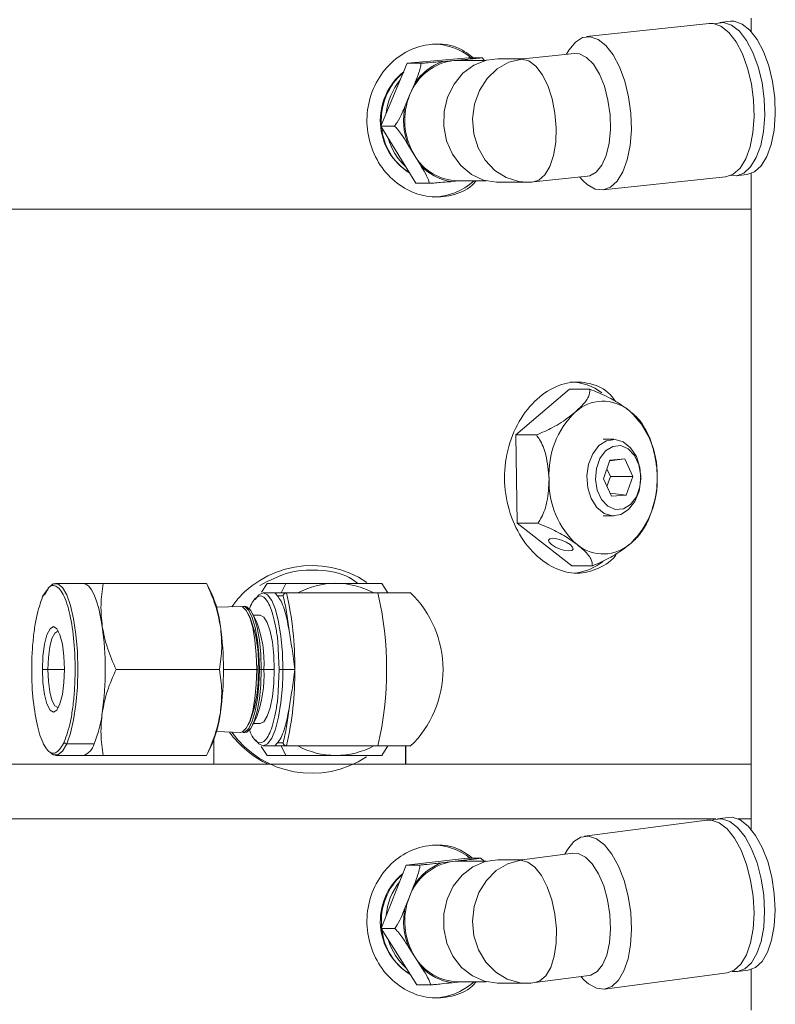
# Model space of a CAD drawing. Header units: inches. Extents: x -4.1 to 22.6, y -10.2 to 17.8.
# Tile 141 of 142: x 19.5 to 22, y 5.1 to 8.3. Entities that reach past the tile are written whole.
import ezdxf

# ---------------------------------------------------------------- set-up
doc = ezdxf.new("R2010")
doc.units = ezdxf.units.IN
doc.header["$MEASUREMENT"] = 0

msp = doc.modelspace()

# ---------------------------------------------------------------- linework, layer by layer
at = {"color": 7, "linetype": 'Continuous', "lineweight": 15}
for p, q in [((21.8361, 8.2752), (21.8015, 8.2715)), ((21.9037, 8.2422), (21.9037, 8.2859)), ((21.7669, 8.2678), (21.3655, 8.2251)), ((21.3076, 8.1806), (21.2997, 8.1674)), ((20.7795, 8.1381), (20.9795, 8.1561)), ((20.8952, 8.1439), (20.9313, 8.1471)), ((20.9313, 8.1471), (20.9673, 8.1503)), ((20.945, 8.1477), (20.9313, 8.1471)), ((21.0375, 8.1477), (20.945, 8.1477)), ((21.0242, 8.1561), (20.9795, 8.1561)), ((21.0242, 8.1561), (21.032, 8.1477)), ((21.1598, 8.1525), (21.0758, 8.1525)), ((21.3265, 8.1702), (21.1579, 8.1523)), ((20.6932, 7.9329), (20.7795, 8.1381)), ((20.8241, 8.1381), (20.7795, 8.1381)), ((20.7881, 8.0355), (20.8036, 8.0725)), ((20.7725, 7.9986), (20.7881, 8.0355)), ((20.7378, 7.9329), (20.6932, 7.9329)), ((20.8069, 7.7457), (20.6932, 7.9329)), ((20.8018, 7.8393), (20.7813, 7.873)), ((20.8223, 7.8056), (20.8018, 7.8393)), ((21.1918, 7.7504), (21.3692, 7.7693)), ((21.3424, 7.7665), (21.3529, 7.7552)), ((21.4189, 7.724), (21.8203, 7.7667)), ((21.8549, 7.7704), (21.8895, 7.7741)), ((21.9037, 7.6609), (21.9037, 7.7775)), ((20.8516, 7.7457), (20.8069, 7.7457)), ((20.9519, 7.754), (20.9227, 7.7514)), ((20.945, 7.754), (21.0375, 7.754)), ((21.0758, 7.7493), (21.1705, 7.7493)), ((19.0138, 7.6609), (21.9037, 7.6609)), ((21.9037, 5.8469), (21.9037, 7.6609)), ((21.3094, 7.0725), (21.1347, 6.9231)), ((21.3094, 7.0725), (21.3765, 7.0725)), ((21.1347, 6.9231), (21.2019, 6.9231)), ((21.1347, 6.9231), (21.1389, 6.6344)), ((21.4546, 6.9089), (21.4196, 6.9089)), ((21.4422, 6.8408), (21.4206, 6.7798)), ((21.4415, 6.8388), (21.4903, 6.8448)), ((21.4903, 6.8448), (21.4422, 6.8408)), ((21.5169, 6.7879), (21.4903, 6.8448)), ((21.4439, 6.7873), (21.4322, 6.8125)), ((21.4206, 6.7798), (21.4471, 6.7229)), ((21.4323, 6.7547), (21.4439, 6.7873)), ((21.4439, 6.7873), (21.5169, 6.7879)), ((21.4953, 6.7269), (21.5169, 6.7879)), ((21.543, 6.7839), (21.543, 6.7839)), ((21.543, 6.7839), (21.543, 6.7839)), ((21.4425, 6.7329), (21.4953, 6.7269)), ((21.4471, 6.7229), (21.4953, 6.7269)), ((21.1389, 6.6344), (21.2061, 6.6344)), ((21.1389, 6.6344), (21.3177, 6.4953)), ((21.4196, 6.6589), (21.4546, 6.6589)), ((21.3177, 6.4953), (21.3849, 6.4953)), ((19.7189, 6.4381), (19.6295, 6.4381)), ((19.701, 6.4381), (19.701, 6.4381)), ((19.7852, 6.4381), (20.1231, 6.4381)), ((20.1231, 6.4381), (20.1224, 6.4381)), ((20.1391, 6.406), (20.1232, 6.4381)), ((20.3025, 6.4091), (20.3207, 6.4381)), ((20.3207, 6.4381), (20.3822, 6.4381)), ((20.3669, 6.4069), (20.3822, 6.4381)), ((20.6959, 6.4381), (20.7155, 6.4069)), ((20.3467, 6.4069), (20.3081, 6.4069)), ((20.3552, 6.3969), (20.3468, 6.4069)), ((20.3841, 6.4069), (20.3468, 6.4069)), ((20.3841, 6.4069), (20.6836, 6.4069)), ((20.3552, 6.3969), (20.3734, 6.3969)), ((20.2335, 6.3626), (20.1556, 6.3601)), ((20.248, 6.3631), (20.242, 6.3629)), ((20.2653, 6.3257), (20.2587, 6.3391)), ((20.2859, 6.3138), (20.2732, 6.3395)), ((20.2985, 6.334), (20.276, 6.334)), ((20.3606, 6.1569), (20.3573, 6.2243)), ((19.6043, 6.1569), (19.5861, 6.1569)), ((19.8272, 6.1569), (20.1651, 6.1569)), ((20.2918, 6.1569), (20.2872, 6.1569)), ((20.2958, 6.1569), (20.3018, 6.1569)), ((20.3018, 6.1569), (20.3105, 6.1569)), ((20.3105, 6.1569), (20.3443, 6.1569)), ((20.3571, 6.0862), (20.3606, 6.1569)), ((20.3606, 6.1569), (20.3728, 6.1569)), ((20.3728, 6.1569), (20.4115, 6.1569)), ((20.2587, 5.9746), (20.2653, 5.988)), ((20.2732, 5.9742), (20.2859, 6)), ((20.276, 5.9798), (20.2985, 5.9798)), ((20.1466, 5.8469), (20.1466, 5.9253)), ((20.1556, 5.9536), (20.2335, 5.9511)), ((20.242, 5.9509), (20.248, 5.9507)), ((19.6659, 5.9133), (19.7553, 5.9133)), ((20.1232, 5.8756), (20.1391, 5.9078)), ((20.3207, 5.8756), (20.302, 5.9054)), ((20.3081, 5.9069), (20.3467, 5.9069)), ((20.3468, 5.9069), (20.3552, 5.9169)), ((20.3468, 5.9069), (20.3841, 5.9069)), ((20.3552, 5.9169), (20.3734, 5.9169)), ((20.3822, 5.8756), (20.3669, 5.9069)), ((20.3841, 5.9069), (20.6836, 5.9069)), ((20.7155, 5.9069), (20.6959, 5.8756)), ((20.7738, 5.8469), (20.7738, 5.9069)), ((20.7744, 5.9069), (20.7744, 5.8469)), ((19.6295, 5.8756), (19.7189, 5.8756)), ((19.7852, 5.8756), (20.1231, 5.8756)), ((20.1224, 5.8756), (20.1231, 5.8756)), ((20.3207, 5.8756), (20.3822, 5.8756)), ((19.0138, 5.8469), (20.1466, 5.8469)), ((19.0138, 5.8469), (21.9037, 5.8469)), ((20.7744, 5.8469), (21.9037, 5.8469)), ((21.9037, 5.6679), (21.9037, 5.8469)), ((19.0138, 5.6679), (21.7888, 5.6679)), ((21.8285, 5.6733), (21.794, 5.6688)), ((21.8619, 5.6679), (21.9037, 5.6679)), ((21.9037, 5.6341), (21.9037, 5.6679)), ((21.7594, 5.6643), (21.3589, 5.6117)), ((20.7759, 5.5173), (20.9756, 5.5402)), ((21.0203, 5.5402), (20.9756, 5.5402)), ((21.0203, 5.5402), (21.0304, 5.5297)), ((21.3212, 5.556), (21.1551, 5.5342)), ((21.3024, 5.5661), (21.2947, 5.5525)), ((20.6936, 5.31), (20.7759, 5.5173)), ((20.8206, 5.5173), (20.7759, 5.5173)), ((20.8916, 5.5246), (20.9275, 5.5287)), ((20.9275, 5.5287), (20.9635, 5.5328)), ((20.945, 5.5297), (20.9275, 5.5287)), ((21.0375, 5.5297), (20.945, 5.5297)), ((21.1573, 5.5345), (21.0758, 5.5345)), ((20.7865, 5.4137), (20.8013, 5.451)), ((20.7717, 5.3764), (20.7865, 5.4137)), ((20.7382, 5.31), (20.6936, 5.31)), ((20.8109, 5.1256), (20.6936, 5.31)), ((20.804, 5.2178), (20.7828, 5.251)), ((20.8251, 5.1846), (20.804, 5.2178)), ((21.1967, 5.133), (21.3737, 5.1562)), ((21.3471, 5.1528), (21.3581, 5.1415)), ((21.4244, 5.1121), (21.825, 5.1646)), ((21.8595, 5.1691), (21.894, 5.1737)), ((21.9037, 5.0429), (21.9037, 5.1758)), ((20.8555, 5.1256), (20.8109, 5.1256)), ((20.9537, 5.136), (20.9265, 5.1329)), ((20.945, 5.136), (21.0375, 5.136)), ((21.0758, 5.1313), (21.1705, 5.1313))]:
    msp.add_line(p, q, dxfattribs=at)
at = {"color": 8, "linetype": 'Continuous', "lineweight": 15}
for p, q in [((20.9811, 8.1477), (20.9673, 8.1503)), ((19.6585, 6.1569), (19.6043, 6.1569)), ((20.2872, 6.1569), (20.1781, 6.1569)), ((20.3726, 6.1363), (20.3728, 6.1569))]:
    msp.add_line(p, q, dxfattribs=at)
at = {"color": 7, "linetype": 'Continuous', "lineweight": 15, "flags": 128}
for points in [[(21.9465, 8.021), (21.9393, 8.0749), (21.9268, 8.1263), (21.9098, 8.1728), (21.8889, 8.2122), (21.8652, 8.2426), (21.8398, 8.2627), (21.8138, 8.2715), (21.7885, 8.2685), (21.7845, 8.2669)], [(21.9811, 8.0247), (21.9739, 8.0786), (21.9614, 8.13), (21.9444, 8.1765), (21.9235, 8.2159), (21.8998, 8.2463), (21.8744, 8.2664), (21.8484, 8.2752), (21.8361, 8.2752)], [(21.9119, 8.0173), (21.9047, 8.0712), (21.8922, 8.1226), (21.8752, 8.1691), (21.8543, 8.2085), (21.8306, 8.2389), (21.8052, 8.259), (21.7792, 8.2678), (21.7669, 8.2678)], [(21.5104, 7.9745), (21.5032, 8.0284), (21.4908, 8.0798), (21.4737, 8.1263), (21.4528, 8.1657), (21.4291, 8.1961), (21.4037, 8.2162), (21.3777, 8.225), (21.3524, 8.2221), (21.329, 8.2075), (21.3085, 8.1821), (21.3076, 8.1806)], [(21.0758, 8.1525), (21.0379, 8.1478), (20.9974, 8.1318), (20.9615, 8.1053), (20.9322, 8.0698), (20.9112, 8.0274), (20.8998, 7.9806), (20.8987, 7.932), (20.9078, 7.8845), (20.9267, 7.8409), (20.9543, 7.8037), (20.9889, 7.775), (21.0286, 7.7565), (21.071, 7.7494), (21.0758, 7.7493)], [(21.4425, 7.9698), (21.4357, 8.0178), (21.4239, 8.063), (21.4076, 8.1029), (21.3879, 8.1349), (21.3658, 8.1574), (21.3427, 8.169), (21.3265, 8.1702)], [(21.8203, 7.7667), (21.8208, 7.7668), (21.8453, 7.7756), (21.8674, 7.7956), (21.8861, 7.8261), (21.9004, 7.8655), (21.9097, 7.9119), (21.9136, 7.9634), (21.9119, 8.0173)], [(21.8373, 7.7713), (21.8554, 7.7705), (21.88, 7.7793), (21.902, 7.7993), (21.9207, 7.8298), (21.935, 7.8692), (21.9443, 7.9156), (21.9482, 7.967), (21.9465, 8.021)], [(21.8895, 7.7741), (21.89, 7.7742), (21.9146, 7.7829), (21.9367, 7.803), (21.9553, 7.8335), (21.9696, 7.8728), (21.9789, 7.9193), (21.9828, 7.9707), (21.9811, 8.0247)], [(21.3529, 7.7552), (21.3677, 7.7415), (21.3936, 7.7269), (21.4194, 7.724), (21.4439, 7.7328), (21.466, 7.7529), (21.4846, 7.7833), (21.4989, 7.8227), (21.5083, 7.8692), (21.5122, 7.9206), (21.5104, 7.9745)], [(21.3692, 7.7693), (21.3758, 7.7706), (21.397, 7.7821), (21.4153, 7.8046), (21.4297, 7.8367), (21.4394, 7.8765), (21.4437, 7.9218), (21.4425, 7.9698)], [(21.5032, 6.6795), (21.4781, 6.6634), (21.4506, 6.659), (21.4235, 6.6669), (21.3994, 6.6862), (21.3808, 6.7151), (21.3694, 6.7507), (21.3663, 6.7896), (21.3719, 6.8279), (21.3856, 6.8619), (21.406, 6.8883), (21.4312, 6.9044), (21.4587, 6.9087), (21.4858, 6.9009), (21.5098, 6.8815), (21.5284, 6.8526), (21.5398, 6.817), (21.5429, 6.7782), (21.5373, 6.7398), (21.5237, 6.7059), (21.5032, 6.6795)], [(21.5096, 6.6962), (21.5284, 6.7212), (21.5399, 6.7538), (21.5429, 6.7901), (21.5369, 6.8255), (21.5227, 6.856), (21.502, 6.8777), (21.4773, 6.8882), (21.4516, 6.886), (21.4279, 6.8716), (21.4092, 6.8465), (21.3976, 6.8139), (21.3946, 6.7777), (21.4006, 6.7422), (21.4148, 6.7118), (21.4355, 6.69), (21.4602, 6.6796), (21.4859, 6.6817), (21.5096, 6.6962)], [(21.3081, 6.544), (21.3177, 6.5456), (21.3218, 6.5501), (21.3197, 6.5568), (21.3119, 6.5648), (21.2994, 6.5727), (21.2841, 6.5794), (21.2685, 6.5839), (21.2548, 6.5855), (21.2452, 6.5839), (21.2411, 6.5794), (21.2432, 6.5727), (21.2511, 6.5648), (21.2636, 6.5568), (21.2788, 6.5501), (21.2944, 6.5456), (21.3081, 6.544)], [(19.782, 6.2975), (19.7767, 6.3281), (19.7704, 6.3558), (19.7632, 6.38), (19.7553, 6.4005), (19.7468, 6.4167), (19.7378, 6.4285), (19.7284, 6.4357), (19.7189, 6.4381)], [(19.6659, 5.9133), (19.6782, 5.9479), (19.6884, 5.9916), (19.696, 6.0425), (19.7007, 6.0984), (19.7023, 6.1569), (19.7007, 6.2154), (19.696, 6.2713), (19.6884, 6.3222), (19.6782, 6.3659), (19.6659, 6.4005), (19.652, 6.4244), (19.6371, 6.4366), (19.6219, 6.4366), (19.607, 6.4244), (19.5931, 6.4005)], [(20.3728, 6.1569), (20.3712, 6.2125), (20.3664, 6.2654), (20.3587, 6.3128), (20.3485, 6.3523), (20.3362, 6.3821), (20.3225, 6.4006), (20.3081, 6.4069), (20.2937, 6.4006), (20.2818, 6.3853)], [(20.2872, 6.1569), (20.2857, 6.2061), (20.2811, 6.2525), (20.2738, 6.2933), (20.2642, 6.3262), (20.2529, 6.3493), (20.2404, 6.3611), (20.2335, 6.3626)], [(20.2378, 6.3621), (20.2489, 6.3614), (20.2613, 6.3495), (20.2727, 6.3264), (20.2823, 6.2935), (20.2896, 6.2526), (20.2942, 6.2062), (20.2958, 6.1569)], [(20.3018, 6.1569), (20.3003, 6.2062), (20.2957, 6.2527), (20.2884, 6.2936), (20.2788, 6.3266), (20.2674, 6.3497), (20.2549, 6.3616), (20.248, 6.3631)], [(20.3443, 6.1569), (20.3428, 6.2027), (20.3382, 6.2454), (20.3309, 6.2821), (20.3214, 6.3103), (20.3103, 6.328), (20.2985, 6.334)], [(19.5861, 6.1569), (19.5879, 6.2001), (19.5931, 6.2391), (19.6011, 6.27), (19.6111, 6.2899), (19.6223, 6.2967), (19.6335, 6.2899), (19.6436, 6.27), (19.6516, 6.2391), (19.6567, 6.2001), (19.6585, 6.1569)], [(19.6043, 6.1569), (19.6059, 6.1955), (19.6105, 6.2304), (19.6176, 6.258), (19.6266, 6.2758), (19.6366, 6.2819), (19.6387, 6.2816)], [(19.6585, 6.1569), (19.6567, 6.1137), (19.6516, 6.0747), (19.6436, 6.0438), (19.6335, 6.0239), (19.6223, 6.0171), (19.6111, 6.0239), (19.6011, 6.0438), (19.5931, 6.0747), (19.5879, 6.1137), (19.5861, 6.1569)], [(19.6387, 6.0321), (19.6366, 6.0319), (19.6266, 6.038), (19.6176, 6.0558), (19.6105, 6.0834), (19.6059, 6.1183), (19.6043, 6.1569)], [(20.2335, 5.9511), (20.2404, 5.9526), (20.2529, 5.9645), (20.2642, 5.9875), (20.2738, 6.0204), (20.2811, 6.0613), (20.2857, 6.1076), (20.2872, 6.1569)], [(20.2958, 6.1569), (20.2942, 6.1076), (20.2896, 6.0611), (20.2823, 6.0203), (20.2727, 5.9873), (20.2613, 5.9642), (20.2489, 5.9524), (20.2378, 5.9516)], [(20.248, 5.9507), (20.2549, 5.9522), (20.2674, 5.9641), (20.2788, 5.9872), (20.2884, 6.0201), (20.2957, 6.061), (20.3003, 6.1075), (20.3018, 6.1569)], [(20.2985, 5.9798), (20.3103, 5.9858), (20.3214, 6.0035), (20.3309, 6.0316), (20.3382, 6.0683), (20.3428, 6.111), (20.3443, 6.1569)], [(20.2827, 5.927), (20.2937, 5.9131), (20.3081, 5.9069), (20.3225, 5.9131), (20.3362, 5.9316), (20.3485, 5.9614), (20.3587, 6.001), (20.3664, 6.0484), (20.3712, 6.1013), (20.3726, 6.1363)], [(19.61, 5.8859), (19.6219, 5.8772), (19.6371, 5.8772), (19.652, 5.8894), (19.6659, 5.9133)], [(21.9105, 5.4144), (21.9022, 5.4683), (21.8888, 5.5195), (21.8709, 5.5659), (21.8493, 5.6052), (21.825, 5.6356), (21.7992, 5.6556), (21.7731, 5.6644), (21.7594, 5.6643)], [(21.945, 5.419), (21.9368, 5.4728), (21.9234, 5.5241), (21.9054, 5.5704), (21.8838, 5.6097), (21.8595, 5.6401), (21.8337, 5.6601), (21.8076, 5.6689), (21.7823, 5.666), (21.7771, 5.6638)], [(21.9796, 5.4235), (21.9713, 5.4773), (21.9579, 5.5286), (21.94, 5.575), (21.9183, 5.6143), (21.8941, 5.6446), (21.8683, 5.6647), (21.8421, 5.6734), (21.8285, 5.6733)], [(21.5099, 5.3619), (21.5017, 5.4157), (21.4883, 5.467), (21.4703, 5.5134), (21.4487, 5.5527), (21.4244, 5.583), (21.3986, 5.6031), (21.3725, 5.6118), (21.3473, 5.6089), (21.3241, 5.5944), (21.3041, 5.5691), (21.3024, 5.5661)], [(21.4421, 5.3561), (21.4344, 5.404), (21.4217, 5.4492), (21.4047, 5.4889), (21.3844, 5.5209), (21.3619, 5.5433), (21.3385, 5.5549), (21.3212, 5.556)], [(21.0758, 5.5345), (21.0342, 5.5289), (20.994, 5.5119), (20.9586, 5.4845), (20.9299, 5.4483), (20.9098, 5.4054), (20.8993, 5.3583), (20.8991, 5.3097), (20.9091, 5.2624), (20.9288, 5.2193), (20.9571, 5.1827), (20.9923, 5.1549), (21.0323, 5.1374), (21.0749, 5.1313), (21.0758, 5.1313)], [(21.825, 5.1646), (21.8485, 5.1733), (21.8702, 5.1933), (21.8883, 5.2237), (21.9019, 5.263), (21.9103, 5.3093), (21.9132, 5.3606), (21.9105, 5.4144)], [(21.8419, 5.1696), (21.8587, 5.169), (21.8831, 5.1778), (21.9048, 5.1978), (21.9228, 5.2282), (21.9364, 5.2675), (21.9448, 5.3139), (21.9478, 5.3652), (21.945, 5.419)], [(21.894, 5.1737), (21.9176, 5.1823), (21.9393, 5.2024), (21.9574, 5.2327), (21.9709, 5.272), (21.9794, 5.3184), (21.9823, 5.3697), (21.9796, 5.4235)], [(21.3581, 5.1415), (21.3716, 5.1294), (21.3978, 5.1149), (21.4236, 5.112), (21.448, 5.1207), (21.4697, 5.1408), (21.4877, 5.1711), (21.5013, 5.2104), (21.5098, 5.2568), (21.5127, 5.3081), (21.5099, 5.3619)], [(21.3737, 5.1562), (21.3792, 5.1573), (21.4002, 5.1689), (21.4181, 5.1913), (21.4319, 5.2233), (21.4408, 5.263), (21.4442, 5.3082), (21.4421, 5.3561)]]:
    msp.add_lwpolyline(points, dxfattribs=at)
at = {"color": 8, "linetype": 'Continuous', "lineweight": 15, "flags": 128}
for points in [[(21.1538, 8.1516), (21.1119, 8.1412), (21.0734, 8.1198), (21.0405, 8.0886), (21.0152, 8.0493), (20.9989, 8.0044), (20.9926, 7.9563), (20.9966, 7.9079), (21.0107, 7.8621), (21.0341, 7.8213), (21.0655, 7.7881), (21.1029, 7.7644), (21.1443, 7.7515), (21.1705, 7.7493)], [(21.1918, 7.7504), (21.2093, 7.756), (21.2292, 7.7732), (21.2457, 7.8007), (21.2578, 7.8369), (21.2649, 7.8797), (21.2664, 7.9267), (21.2624, 7.9751), (21.2531, 8.022), (21.2389, 8.0649), (21.2208, 8.1011), (21.1997, 8.1286), (21.1769, 8.1457), (21.1538, 8.1516)], [(20.9811, 5.5297), (20.9775, 5.5305), (20.9635, 5.5328)], [(21.15, 5.5331), (21.1083, 5.5217), (21.0702, 5.4994), (21.0379, 5.4674), (21.0133, 5.4275), (20.9979, 5.3822), (20.9925, 5.334), (20.9974, 5.2857), (21.0124, 5.2402), (21.0366, 5.2), (21.0686, 5.1676), (21.1065, 5.1448), (21.1481, 5.1329), (21.1705, 5.1313)], [(21.1967, 5.133), (21.213, 5.1385), (21.2326, 5.1556), (21.2486, 5.183), (21.26, 5.2191), (21.2662, 5.2619), (21.2669, 5.3087), (21.262, 5.357), (21.2517, 5.4039), (21.2367, 5.4466), (21.2179, 5.4828), (21.1963, 5.5102), (21.1732, 5.5273), (21.15, 5.5331)]]:
    msp.add_lwpolyline(points, dxfattribs=at)
at = {"color": 7, "linetype": 'Continuous', "lineweight": 15}
for centre, radius, start, end in [((20.8605, 7.9977), 0.2032, 51.2229, 89.6632), ((20.9522, 7.9726), 0.1758, 96.8397, 159.0212), ((20.9535, 7.9747), 0.1789, 108.9853, 146.8757), ((20.894, 7.9514), 0.2028, 128.5292, 237.9792), ((20.8966, 7.9528), 0.2022, 130.0007, 184.3824), ((20.8966, 7.9528), 0.2022, 130.0083, 184.3749), ((20.913, 7.9536), 0.2034, 140.2938, 174.0893), ((20.9898, 7.9511), 0.2187, 157.2818, 210.7254), ((20.9932, 7.9509), 0.2258, 167.8144, 200.1928), ((20.8871, 7.944), 0.192, 184.5852, 237.9776), ((20.8871, 7.944), 0.192, 184.5768, 237.986), ((20.9044, 7.9438), 0.1939, 195.0447, 227.5181), ((20.9484, 7.9226), 0.1686, 209.6195, 268.8357), ((20.9485, 7.9194), 0.1699, 222.038, 261.2748), ((20.8603, 7.9051), 0.2043, 270.3839, 312.2875), ((21.1705, 7.9509), 0.2016, 270, 276.0825), ((21.3105, 6.9225), 0.1739, 52.6637, 88.9987), ((21.4194, 6.899), 0.1345, 50.5717, 132.7551), ((21.5272, 6.7942), 0.2847, 134.362, 183.1145), ((21.3198, 6.7972), 0.2766, 358.2984, 48.0281), ((21.5194, 6.7705), 0.2766, 178.2984, 228.0281), ((21.3121, 6.7735), 0.2847, 314.362, 3.1145), ((21.4198, 6.6687), 0.1345, 230.5717, 312.7551), ((21.3086, 6.649), 0.1781, 278.3917, 308.4611), ((20.467, 6.175), 0.3216, 55.8696, 144.5058), ((20.5458, 6.1738), 0.2644, 90.0494, 118.1408), ((20.5454, 6.1738), 0.2644, 61.8592, 89.9506), ((19.8055, 6.2579), 0.365, 6.2354, 23.9462), ((19.3901, 6.1717), 1.0215, 359.1711, 13.313), ((19.5874, 6.1569), 1.1243, 347.152, 12.848), ((20.5476, 6.1569), 0.3486, 313.8891, 46.1095), ((19.5924, 6.3948), 0.00552, 100.1574, 188.2264), ((19.9017, 6.1823), 0.3909, 356.2738, 21.525), ((19.948, 6.1805), 0.3632, 356.2738, 21.525), ((18.7845, 6.1569), 1.0073, 351.9753, 8.0247), ((19.1709, 6.1569), 1.0073, 351.9753, 8.0247), ((19.8778, 6.1352), 0.4145, 339.2037, 2.9974), ((19.9259, 6.1367), 0.3851, 339.2037, 2.9974), ((19.3901, 6.1421), 1.0215, 346.687, 0.8289), ((19.3727, 6.0673), 0.4125, 338.0827, 352.8957), ((19.7902, 6.06), 0.3806, 336.4198, 353.3986), ((20.4655, 6.1464), 0.3309, 215.9278, 244.8725), ((20.467, 6.1388), 0.3216, 215.4939, 303.8233), ((19.6657, 5.9215), 0.00814, 192.2489, 271.0879), ((19.7052, 5.9253), 0.0516, 285.469, 346.5169), ((20.5458, 6.14), 0.2644, 241.8592, 269.9506), ((20.5454, 6.14), 0.2644, 270.0494, 298.1408), ((20.8605, 5.3799), 0.2029, 52.132, 89.675), ((20.953, 5.3536), 0.177, 98.2661, 160.1471), ((20.9543, 5.3556), 0.1803, 110.3575, 148.0557), ((20.8939, 5.3335), 0.2027, 130.1371, 238.8496), ((20.8976, 5.3345), 0.2031, 131.051, 185.5965), ((20.8976, 5.3345), 0.2031, 131.0585, 185.589), ((20.914, 5.3352), 0.2045, 141.3547, 175.2928), ((20.9896, 5.3331), 0.2185, 158.3501, 211.8372), ((20.993, 5.3329), 0.2255, 168.8909, 201.2964), ((20.8861, 5.3252), 0.1907, 185.8956, 239.0149), ((20.8861, 5.3252), 0.1907, 185.8872, 239.0234), ((20.9032, 5.325), 0.1925, 196.3454, 228.5651), ((20.9481, 5.3039), 0.1679, 210.841, 268.9309), ((20.948, 5.3004), 0.1689, 223.2833, 262.6882), ((20.8603, 5.2871), 0.2043, 270.3839, 312.2875), ((21.1705, 5.3329), 0.2016, 270, 277.4739)]:
    msp.add_arc(centre, radius, start, end, dxfattribs=at)
for centre, major_axis, ratio, start_param, end_param in [((21.1705, 7.9509), (-0.0107, 0.2015), 0.414572, 0.022023, 0.071789), ((21.1705, 5.3329), (-0.0132, 0.2015), 0.41513, 0.027108, 0.088212)]:
    msp.add_ellipse(centre, major_axis=major_axis, ratio=ratio, start_param=start_param, end_param=end_param, dxfattribs=at)
for points, knots in [([(21.0051, 7.754), (21.0007, 7.749), (20.9791, 7.7245), (20.9251, 7.7036), (20.8512, 7.6974), (20.7773, 7.7213), (20.7134, 7.7702), (20.667, 7.8397), (20.6445, 7.9218), (20.6489, 8.007), (20.6793, 8.0857), (20.7318, 8.1494), (20.8001, 8.1912), (20.8751, 8.2052), (20.9442, 8.1942), (20.98, 8.1677), (20.9956, 8.1561)], [0, 0, 0, 0, 0.019994, 0.097144, 0.17386, 0.250125, 0.326612, 0.403655, 0.480727, 0.557246, 0.633493, 0.710172, 0.787314, 0.864231, 0.940591, 1, 1, 1, 1]), ([(20.8241, 8.1381), (20.8293, 8.1385), (20.8462, 8.1396), (20.8703, 8.1417), (20.888, 8.1432), (20.8952, 8.1439)], [0, 0, 0, 0, 0.2043562, 0.6733625, 1, 1, 1, 1]), ([(20.9673, 8.1503), (20.9684, 8.1505), (20.9799, 8.1515), (20.9974, 8.1531), (21.0161, 8.155), (21.0219, 8.1558), (21.0242, 8.1561)], [0, 0, 0, 0, 0.052977, 0.518036, 0.80972, 1, 1, 1, 1]), ([(20.8036, 8.0725), (20.8041, 8.0737), (20.809, 8.0854), (20.8163, 8.1038), (20.8231, 8.1253), (20.8238, 8.1345), (20.8241, 8.1381)], [0, 0, 0, 0, 0.052873, 0.517957, 0.809655, 1, 1, 1, 1]), ([(20.7378, 7.9329), (20.7408, 7.9368), (20.7506, 7.9498), (20.7617, 7.9732), (20.7694, 7.9912), (20.7725, 7.9986)], [0, 0, 0, 0, 0.204336, 0.673302, 1, 1, 1, 1]), ([(20.7813, 7.873), (20.7807, 7.8741), (20.7741, 7.8848), (20.7636, 7.9016), (20.7493, 7.9212), (20.7411, 7.9296), (20.7378, 7.9329)], [0, 0, 0, 0, 0.052873, 0.517957, 0.809655, 1, 1, 1, 1]), ([(20.8516, 7.7457), (20.8507, 7.7493), (20.8479, 7.7611), (20.8361, 7.7825), (20.8263, 7.7989), (20.8223, 7.8056)], [0, 0, 0, 0, 0.204336, 0.673302, 1, 1, 1, 1]), ([(20.9227, 7.7514), (20.9215, 7.7513), (20.91, 7.7503), (20.8918, 7.7487), (20.8685, 7.7468), (20.8564, 7.746), (20.8516, 7.7457)], [0, 0, 0, 0, 0.052977, 0.518036, 0.80972, 1, 1, 1, 1]), ([(21.4608, 7.0316), (21.4571, 7.0372), (21.4374, 7.067), (21.3859, 7.0928), (21.3124, 7.1008), (21.2367, 7.0713), (21.1694, 7.0107), (21.1192, 6.9243), (21.0942, 6.8217), (21.0986, 6.7154), (21.1311, 6.6172), (21.1867, 6.5372), (21.2577, 6.4846), (21.3348, 6.4649), (21.4053, 6.4841), (21.45, 6.5112), (21.4646, 6.5366), (21.4646, 6.5367)], [0, 0, 0, 0, 0.017457, 0.093735, 0.169349, 0.244267, 0.319517, 0.395619, 0.471787, 0.547102, 0.621982, 0.697516, 0.773777, 0.849711, 0.924787, 0.999798, 1, 1, 1, 1]), ([(21.3765, 7.0725), (21.3762, 7.0645), (21.3756, 7.0487), (21.3544, 7.0217), (21.3357, 7.0047), (21.3281, 6.9978)], [0, 0, 0, 0, 0.374601, 0.746177, 1, 1, 1, 1]), ([(21.5048, 7.0029), (21.4983, 7.0078), (21.4768, 7.0238), (21.4346, 7.0493), (21.3947, 7.0652), (21.3765, 7.0725)], [0, 0, 0, 0, 0.192173, 0.631803, 1, 1, 1, 1]), ([(21.3281, 6.9978), (21.3217, 6.9925), (21.3007, 6.9754), (21.2592, 6.948), (21.2198, 6.9309), (21.2019, 6.9231)], [0, 0, 0, 0, 0.192173, 0.631803, 1, 1, 1, 1]), ([(21.5491, 6.9575), (21.5428, 6.9661), (21.5321, 6.9808), (21.5128, 6.9964), (21.5048, 7.0029)], [0, 0, 0, 0, 0.585143, 1, 1, 1, 1]), ([(21.5919, 6.8357), (21.5889, 6.8522), (21.5823, 6.8884), (21.5666, 6.9294), (21.552, 6.9515), (21.5483, 6.9571)], [0, 0, 0, 0, 0.383311, 0.8449656, 1, 1, 1, 1]), ([(21.2019, 6.9231), (21.2052, 6.9184), (21.2181, 6.9), (21.2371, 6.8522), (21.2408, 6.8059), (21.2429, 6.7787)], [0, 0, 0, 0, 0.124089, 0.487389, 1, 1, 1, 1]), ([(21.5964, 6.7874), (21.5963, 6.8008), (21.5961, 6.8171), (21.5926, 6.8329), (21.5919, 6.8357)], [0, 0, 0, 0, 0.819033, 1, 1, 1, 1]), ([(21.2429, 6.7787), (21.2418, 6.754), (21.2398, 6.71), (21.2236, 6.6613), (21.2103, 6.6409), (21.2061, 6.6344)], [0, 0, 0, 0, 0.468578, 0.832628, 1, 1, 1, 1]), ([(21.5853, 6.6997), (21.5867, 6.7042), (21.5936, 6.7267), (21.5962, 6.7577), (21.5963, 6.7835), (21.5963, 6.7906)], [0, 0, 0, 0, 0.155853, 0.769692, 1, 1, 1, 1]), ([(21.5526, 6.6163), (21.5604, 6.6309), (21.5746, 6.6573), (21.582, 6.6866), (21.5853, 6.6997)], [0, 0, 0, 0, 0.5525708, 1, 1, 1, 1]), ([(21.2061, 6.6344), (21.2246, 6.627), (21.2614, 6.6123), (21.3041, 6.5871), (21.3257, 6.5713), (21.3344, 6.5649)], [0, 0, 0, 0, 0.374601, 0.746177, 1, 1, 1, 1]), ([(21.5111, 6.57), (21.5171, 6.5752), (21.5352, 6.5912), (21.5453, 6.6064), (21.5521, 6.6165)], [0, 0, 0, 0, 0.329076, 1, 1, 1, 1]), ([(21.3849, 6.4953), (21.4032, 6.5032), (21.4396, 6.5191), (21.4815, 6.546), (21.5026, 6.5631), (21.5111, 6.57)], [0, 0, 0, 0, 0.374601, 0.746177, 1, 1, 1, 1]), ([(21.3344, 6.5649), (21.3404, 6.56), (21.36, 6.544), (21.3833, 6.5185), (21.3844, 6.5025), (21.3849, 6.4953)], [0, 0, 0, 0, 0.192173, 0.631803, 1, 1, 1, 1]), ([(20.2972, 6.4312), (20.3298, 6.448), (20.3945, 6.4814), (20.5015, 6.484), (20.5792, 6.4681), (20.612, 6.4425), (20.6175, 6.4381)], [0, 0, 0, 0, 0.315329, 0.627689, 0.936943, 1, 1, 1, 1]), ([(19.7852, 6.4381), (19.7716, 6.4381), (19.7441, 6.4381), (19.7274, 6.4381), (19.7189, 6.4381)], [0, 0, 0, 0, 0.495458, 1, 1, 1, 1]), ([(19.782, 6.2975), (19.7797, 6.3211), (19.775, 6.3687), (19.7818, 6.4148), (19.7852, 6.4381)], [0, 0, 0, 0, 0.494511, 1, 1, 1, 1]), ([(20.1683, 6.2975), (20.1636, 6.3211), (20.154, 6.3687), (20.1334, 6.4148), (20.1231, 6.4381)], [0, 0, 0, 0, 0.494511, 1, 1, 1, 1]), ([(20.3822, 6.4381), (20.4095, 6.4381), (20.4646, 6.4381), (20.5184, 6.4381), (20.5456, 6.4381)], [0, 0, 0, 0, 0.495458, 1, 1, 1, 1]), ([(20.5456, 6.4381), (20.5715, 6.4381), (20.624, 6.4381), (20.6718, 6.4381), (20.6959, 6.4381)], [0, 0, 0, 0, 0.494511, 1, 1, 1, 1]), ([(19.6578, 5.9197), (19.665, 5.9401), (19.6762, 5.9715), (19.686, 6.0329), (19.6913, 6.0855), (19.6936, 6.1412), (19.6927, 6.213), (19.6852, 6.2971), (19.6701, 6.3644), (19.6544, 6.4031), (19.6408, 6.4233), (19.6264, 6.432), (19.6077, 6.4297), (19.5951, 6.4081), (19.5869, 6.394)], [0, 0, 0, 0, 0.119728, 0.18418, 0.25, 0.31582, 0.380272, 0.5, 0.619728, 0.68418, 0.75, 0.81582, 0.880272, 1, 1, 1, 1]), ([(20.3734, 6.3969), (20.3736, 6.3977), (20.3738, 6.3991), (20.3749, 6.4015), (20.3765, 6.4036), (20.3785, 6.4052), (20.3803, 6.4062), (20.3822, 6.4068), (20.3835, 6.4068), (20.3841, 6.4069)], [0, 0, 0, 0, 0.1553987, 0.2907388, 0.5007669, 0.6330031, 0.7598748, 0.8819826, 1, 1, 1, 1]), ([(20.6836, 6.4069), (20.7013, 6.4069), (20.7369, 6.4069), (20.7735, 6.4069), (20.7915, 6.4069), (20.7888, 6.4069), (20.7881, 6.4069)], [0, 0, 0, 0, 0.299595, 0.599189, 0.898784, 1, 1, 1, 1]), ([(19.5869, 6.394), (19.5797, 6.3736), (19.5685, 6.3423), (19.5586, 6.2808), (19.5535, 6.2283), (19.5512, 6.1858), (19.5519, 6.1487), (19.5518, 6.0959), (19.5597, 6.0167), (19.5745, 5.9493), (19.5902, 5.9106), (19.6039, 5.8904), (19.6183, 5.8817), (19.637, 5.884), (19.6496, 5.9057), (19.6578, 5.9197)], [0, 0, 0, 0, 0.1197284, 0.1841803, 0.25, 0.3158197, 0.3333774, 0.3802716, 0.5, 0.6197284, 0.6841803, 0.75, 0.8158197, 0.8802716, 1, 1, 1, 1]), ([(19.8272, 6.1569), (19.817, 6.1797), (19.7965, 6.2258), (19.7868, 6.2735), (19.782, 6.2975)], [0, 0, 0, 0, 0.495458, 1, 1, 1, 1]), ([(20.1651, 6.1569), (20.1685, 6.1797), (20.1753, 6.2258), (20.1707, 6.2735), (20.1683, 6.2975)], [0, 0, 0, 0, 0.495458, 1, 1, 1, 1]), ([(20.4115, 6.1569), (20.4086, 6.1799), (20.403, 6.2246), (20.3961, 6.2648), (20.3928, 6.2842)], [0, 0, 0, 0, 0.5161994, 1, 1, 1, 1]), ([(19.782, 6.0163), (19.7867, 6.0398), (19.7963, 6.0875), (19.8169, 6.1336), (19.8272, 6.1569)], [0, 0, 0, 0, 0.494511, 1, 1, 1, 1]), ([(20.1683, 6.0163), (20.1706, 6.0398), (20.1753, 6.0875), (20.1685, 6.1336), (20.1651, 6.1569)], [0, 0, 0, 0, 0.494511, 1, 1, 1, 1]), ([(20.3928, 6.0296), (20.396, 6.049), (20.401, 6.0787), (20.4076, 6.1225), (20.4102, 6.1454), (20.4115, 6.1569)], [0, 0, 0, 0, 0.48321, 0.74126, 1, 1, 1, 1]), ([(19.7852, 5.8756), (19.7818, 5.8985), (19.775, 5.9446), (19.7796, 5.9922), (19.782, 6.0163)], [0, 0, 0, 0, 0.495458, 1, 1, 1, 1]), ([(20.1231, 5.8756), (20.1333, 5.8985), (20.1538, 5.9446), (20.1635, 5.9922), (20.1683, 6.0163)], [0, 0, 0, 0, 0.495458, 1, 1, 1, 1]), ([(20.3734, 5.9169), (20.3736, 5.9161), (20.3738, 5.9146), (20.3749, 5.9122), (20.3765, 5.9102), (20.3785, 5.9086), (20.3803, 5.9076), (20.3822, 5.907), (20.3835, 5.9069), (20.3841, 5.9069)], [0, 0, 0, 0, 0.155424, 0.290772, 0.500767, 0.633018, 0.759895, 0.881997, 1, 1, 1, 1]), ([(20.7881, 5.9069), (20.7888, 5.9069), (20.7915, 5.9069), (20.7735, 5.9069), (20.7369, 5.9069), (20.7013, 5.9069), (20.6836, 5.9069)], [0, 0, 0, 0, 0.101274, 0.400849, 0.700425, 1, 1, 1, 1]), ([(19.7189, 5.8756), (19.7272, 5.8756), (19.7439, 5.8756), (19.7713, 5.8756), (19.7852, 5.8756)], [0, 0, 0, 0, 0.4945107, 1, 1, 1, 1]), ([(20.5456, 5.8756), (20.519, 5.8756), (20.4652, 5.8756), (20.4101, 5.8756), (20.3822, 5.8756)], [0, 0, 0, 0, 0.494511, 1, 1, 1, 1]), ([(20.6959, 5.8756), (20.6723, 5.8756), (20.6245, 5.8756), (20.5721, 5.8756), (20.5456, 5.8756)], [0, 0, 0, 0, 0.495458, 1, 1, 1, 1]), ([(21.0051, 5.136), (21.0007, 5.131), (20.9791, 5.1065), (20.9251, 5.0856), (20.8512, 5.0794), (20.7773, 5.1033), (20.7134, 5.1522), (20.667, 5.2217), (20.6445, 5.3038), (20.6489, 5.389), (20.6793, 5.4677), (20.7318, 5.5314), (20.8001, 5.5732), (20.8751, 5.5871), (20.943, 5.5766), (20.9778, 5.5509), (20.9924, 5.5402)], [0, 0, 0, 0, 0.0200731, 0.0975272, 0.1745462, 0.2511116, 0.3279007, 0.4052471, 0.4826236, 0.5594436, 0.635992, 0.7129737, 0.7904197, 0.8676395, 0.9443008, 1, 1, 1, 1]), ([(20.9635, 5.5328), (20.9646, 5.533), (20.9761, 5.5343), (20.9935, 5.5363), (21.0122, 5.5387), (21.018, 5.5397), (21.0203, 5.5402)], [0, 0, 0, 0, 0.052977, 0.518036, 0.80972, 1, 1, 1, 1]), ([(20.8013, 5.451), (20.8018, 5.4522), (20.8065, 5.4641), (20.8135, 5.4826), (20.8198, 5.5044), (20.8204, 5.5137), (20.8206, 5.5173)], [0, 0, 0, 0, 0.0528733, 0.5179573, 0.8096552, 1, 1, 1, 1]), ([(20.8206, 5.5173), (20.8257, 5.5178), (20.8427, 5.5192), (20.8667, 5.5218), (20.8844, 5.5238), (20.8916, 5.5246)], [0, 0, 0, 0, 0.2043562, 0.6733625, 1, 1, 1, 1]), ([(20.7382, 5.31), (20.7411, 5.314), (20.7506, 5.3271), (20.7613, 5.3508), (20.7686, 5.3689), (20.7717, 5.3764)], [0, 0, 0, 0, 0.2043357, 0.6733017, 1, 1, 1, 1]), ([(20.7828, 5.251), (20.7822, 5.2521), (20.7754, 5.2627), (20.7645, 5.2792), (20.7499, 5.2985), (20.7415, 5.3068), (20.7382, 5.31)], [0, 0, 0, 0, 0.052873, 0.517957, 0.809655, 1, 1, 1, 1]), ([(20.8555, 5.1256), (20.8546, 5.1291), (20.8515, 5.1408), (20.8394, 5.1619), (20.8292, 5.178), (20.8251, 5.1846)], [0, 0, 0, 0, 0.204336, 0.673302, 1, 1, 1, 1]), ([(20.9265, 5.1329), (20.9253, 5.1328), (20.9139, 5.1315), (20.8956, 5.1294), (20.8724, 5.127), (20.8603, 5.126), (20.8555, 5.1256)], [0, 0, 0, 0, 0.052977, 0.518036, 0.80972, 1, 1, 1, 1])]:
    msp.add_open_spline(points, degree=3, knots=knots, dxfattribs=at)
at = {"color": 8, "linetype": 'Continuous', "lineweight": 15}
for points, knots in [([(20.3573, 6.2243), (20.357, 6.2314), (20.3561, 6.2545), (20.3506, 6.2892), (20.3428, 6.3278), (20.3328, 6.359), (20.3183, 6.3879), (20.2984, 6.403), (20.2788, 6.3871), (20.2671, 6.3664), (20.2634, 6.3542), (20.2628, 6.3524)], [0, 0, 0, 0, 0.046948, 0.153651, 0.262619, 0.371586, 0.478289, 0.676505, 0.874721, 0.981424, 1, 1, 1, 1]), ([(20.2625, 5.9621), (20.2632, 5.96), (20.267, 5.9476), (20.2788, 5.9266), (20.2984, 5.9108), (20.3183, 5.9258), (20.3328, 5.9548), (20.3428, 5.9859), (20.3506, 6.0246), (20.356, 6.0583), (20.3569, 6.0802), (20.3571, 6.0862)], [0, 0, 0, 0, 0.021414, 0.128609, 0.32774, 0.52687, 0.634065, 0.743536, 0.853006, 0.960201, 1, 1, 1, 1])]:
    msp.add_open_spline(points, degree=3, knots=knots, dxfattribs=at)
at = {"color": 7, "linetype": 'Continuous', "lineweight": 15}
for points in [[(20.3928, 6.2842), (20.3905, 6.2973), (20.386, 6.3234), (20.377, 6.3554), (20.3667, 6.3813), (20.3591, 6.3917), (20.3552, 6.3969)], [(20.3928, 6.2842), (20.3903, 6.3049), (20.3853, 6.3462), (20.3774, 6.38), (20.3734, 6.3969)], [(20.3552, 5.9169), (20.3591, 5.9221), (20.3667, 5.9325), (20.377, 5.9584), (20.386, 5.9904), (20.3905, 6.0165), (20.3928, 6.0296)], [(20.3928, 6.0296), (20.3903, 6.0089), (20.3853, 5.9676), (20.3774, 5.9338), (20.3734, 5.9169)]]:
    msp.add_open_spline(points, degree=3, dxfattribs=at)

doc.saveas('drawing.dxf')
